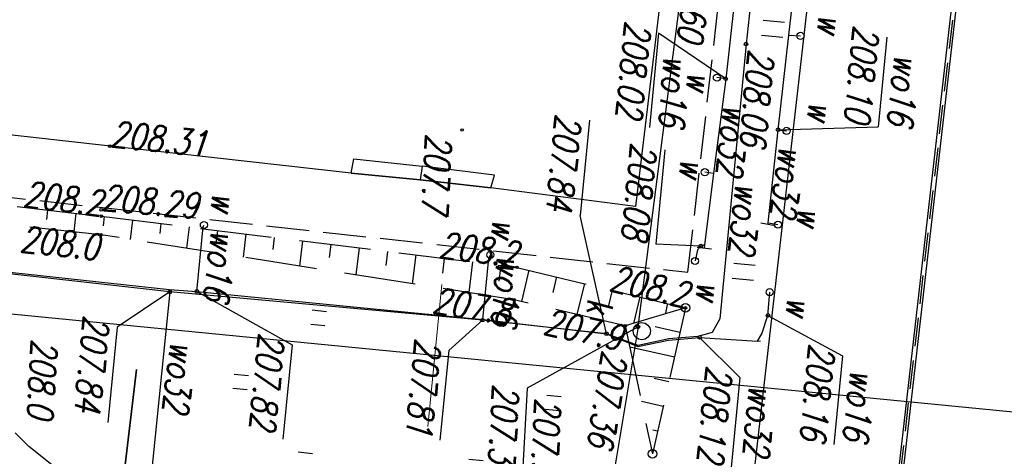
# Model space of a CAD drawing. Extents: x -110 to 11927435, y -6590197 to 5675008.
# Tile 10 of 71: x 11598369 to 11598403, y -1437217 to -1437201. Entities that reach past the tile are written whole.
import ezdxf
from ezdxf.enums import TextEntityAlignment as Align

# ---------------------------------------------------------------- set-up
doc = ezdxf.new("R2010")
doc.units = 0
doc.header["$PDMODE"] = 33
doc.header["$PDSIZE"] = 0.3
for name, pattern in [('1', [0]), ('BUD', [0]), ('KOC', [2, 1.5, -0.5]), ('KOJ', [0]), ('KOU', [1.5, 1, -0.5]), ('UPK', [0]), ('UPW', [0]), ('WRC', [0]), ('WSD', [3.5, 2.5, -1]), ('WSQ', [3.5, 2.5, -1])]:
    doc.linetypes.add(name, pattern=pattern)
doc.layers.get('0').update_dxf_attribs({"color": 250, "linetype": 'CONTINUOUS', "lineweight": 100})
doc.layers.add('_0', color=7, linetype='CONTINUOUS')
doc.layers.add('PARSI', color=7, linetype='CONTINUOUS', lineweight=20, true_color=0x0a0909)
doc.styles.add('K1_ACAD', font='romans.shx', dxfattribs={"width": 0.8, "oblique": 12})

# ---------------------------------------------------------------- blocks, each defined once
blk = doc.blocks.new('other_WSU')
at = {"linetype": 'Continuous'}
blk.add_circle((0, 0), 0.045, dxfattribs=at)
blk = doc.blocks.new('other_WSP')
at = {"linetype": 'Continuous'}
blk.add_circle((0, 0), 0.045, dxfattribs=at)
blk = doc.blocks.new('other_WLZ')
at = {"linetype": 'Continuous'}
blk.add_circle((0, 0), 0.3, dxfattribs=at)
blk = doc.blocks.new('other_UGK')
at = {"linetype": 'Continuous'}
blk.add_circle((0, 0), 0.0625, dxfattribs=at)
blk = doc.blocks.new('ARM')
at = {"linetype": 'Continuous'}
blk.add_circle((0, 0), 0.125, dxfattribs=at)
blk = doc.blocks.new('other_UGW')
at = {"linetype": 'Continuous'}
blk.add_circle((0, 0), 0.0625, dxfattribs=at)
blk = doc.blocks.new('other_USW')
at = {"linetype": 'Continuous'}
blk.add_line((0, -0.25), (0, 0.25), dxfattribs=at)
blk = doc.blocks.new('TRA1')
at = {"linetype": 'Continuous'}
for p, q in [((-0.2625, -0.375), (-0.2625, 0.375)), ((0.2625, -0.375), (0.2625, 0.375))]:
    blk.add_line(p, q, dxfattribs=at)
blk = doc.blocks.new('other_TRA')
at = {"linetype": 'Continuous'}
for p, q in [((-2.75, 1.37695), (-2.75, 0.87695)), ((-2.25, 1.37695), (-2.25, 0.87695)), ((2.25, 1.37695), (2.25, 0.87695)), ((2.75, 1.37695), (2.75, 0.87695)), ((-0.25, -1.12305), (-0.25, -1.62305)), ((0.25, -1.12305), (0.25, -1.62305))]:
    blk.add_line(p, q, dxfattribs=at)
blk = doc.blocks.new('mzsk01')
at = {"layer": 'PARSI'}
for p, q in [((0, -5), (0, 5)), ((5, 0), (-5, 0))]:
    blk.add_line(p, q, dxfattribs=at)
blk = doc.blocks.new('mdcp Łuszczanowiece')
at = {"layer": '_0'}
blk.add_line((6591200, 5674750), (6591200, 5675000), dxfattribs=at)
at = {"layer": '_0', "linetype": 'UPK'}
for p, q in [((6591142.609, 5674817.71), (6591207.045, 5674816.643)), ((6591142.607, 5674817.55), (6591207.043, 5674816.483)), ((6591198.317, 5674806.988), (6591178.863, 5674807.576)), ((6591198.317, 5674806.988), (6591208.258, 5674806.324))]:
    blk.add_line(p, q, dxfattribs=at)
at = {"layer": '_0', "linetype": 'KOU'}
blk.add_line((6591207.044, 5674816.563), (6591174.039, 5674817.134), dxfattribs=at)
at = {"layer": '_0', "linetype": 'Continuous'}
for p, q in [((6591187.357, 5674814.678), (6591190.516, 5674814.678)), ((6591190.96, 5674811.2), (6591190.516, 5674814.678)), ((6591197.47, 5674811.48), (6591198.621, 5674814.219)), ((6591198.621, 5674814.219), (6591201.748, 5674814.219)), ((6591198.47, 5674809.17), (6591199.737, 5674810.714)), ((6591199.737, 5674810.714), (6591202.897, 5674810.714)), ((6591189.36, 5674809.2), (6591187.995, 5674806.703)), ((6591195.28, 5674808.9), (6591195.371, 5674807.321)), ((6591192.049, 5674807.321), (6591195.371, 5674807.321)), ((6591198.317, 5674806.988), (6591200.83, 5674803.329)), ((6591187.995, 5674806.703), (6591191.318, 5674806.703)), ((6591198.66, 5674805.91), (6591194.623, 5674804.591)), ((6591191.268, 5674804.591), (6591194.623, 5674804.591)), ((6591200.83, 5674803.329), (6591204.149, 5674803.468)), ((6591198.61, 5674801.54), (6591199.778, 5674800.465)), ((6591199.778, 5674800.465), (6591202.938, 5674800.465)), ((6591198.58, 5674791.48), (6591200.119, 5674794.985)), ((6591200.119, 5674794.985), (6591203.441, 5674794.985)), ((6591198.69, 5674790.54), (6591200.099, 5674788.819)), ((6591200.099, 5674788.819), (6591203.454, 5674788.819))]:
    blk.add_line(p, q, dxfattribs=at)
at = {"layer": '_0', "linetype": 'KOJ'}
for p, q in [((6591173.788, 5674812.008), (6591206.988, 5674811.451)), ((6591175.058, 5674806.896), (6591194.123, 5674806.493)), ((6591194.123, 5674806.493), (6591193.967, 5674801.381)), ((6591193.967, 5674801.381), (6591193.922, 5674798.886)), ((6591193.922, 5674798.886), (6591193.933, 5674796.464)), ((6591193.933, 5674796.464), (6591193.66, 5674777.423))]:
    blk.add_line(p, q, dxfattribs=at)
at = {"layer": '_0', "linetype": 'UPW'}
for p, q in [((6591187.62, 5674811.25), (6591187.61, 5674811.66)), ((6591190.96, 5674811.2), (6591190.97, 5674811.5)), ((6591194.24, 5674811.17), (6591194.27, 5674811.52)), ((6591197.47, 5674811.48), (6591196.65, 5674811.46)), ((6591198.13, 5674811.33), (6591197.47, 5674811.48)), ((6591187.62, 5674811.25), (6591184.15, 5674811.31)), ((6591190.96, 5674811.2), (6591187.62, 5674811.25)), ((6591194.24, 5674811.17), (6591190.96, 5674811.2)), ((6591194.29, 5674811.17), (6591194.24, 5674811.17)), ((6591198.4, 5674811.2), (6591198.13, 5674811.33)), ((6591198.4, 5674811.2), (6591198.38, 5674811.3)), ((6591198.47, 5674809.17), (6591198.4, 5674811.2)), ((6591176.93, 5674809.89), (6591188.08, 5674809.79)), ((6591188.08, 5674809.79), (6591197.76, 5674809.81)), ((6591197.76, 5674809.81), (6591198.26, 5674809.59)), ((6591198.26, 5674809.59), (6591198.45, 5674809.1)), ((6591186.05, 5674809.24), (6591189.36, 5674809.2)), ((6591189.36, 5674809.2), (6591189.35, 5674808.89)), ((6591189.36, 5674809.2), (6591192.71, 5674809.1)), ((6591192.71, 5674809.1), (6591192.69, 5674808.79)), ((6591192.71, 5674809.1), (6591195.22, 5674809.02)), ((6591195.22, 5674809.02), (6591195.34, 5674809.03)), ((6591198.45, 5674809.1), (6591198.63, 5674808.1)), ((6591198.67, 5674808.1), (6591198.47, 5674809.17)), ((6591195.22, 5674809.02), (6591195.28, 5674808.9)), ((6591195.28, 5674808.9), (6591195.42, 5674808.8)), ((6591195.42, 5674808.8), (6591195.82, 5674808.75)), ((6591198.63, 5674808.1), (6591198.96, 5674807.05)), ((6591199, 5674807.05), (6591198.67, 5674808.1)), ((6591198.96, 5674807.05), (6591198.66, 5674805.91)), ((6591198.66, 5674805.91), (6591199, 5674807.05)), ((6591198.58, 5674801.55), (6591198.66, 5674805.91)), ((6591198.66, 5674805.91), (6591198.61, 5674801.54)), ((6591196.42, 5674801.55), (6591196.3, 5674801.59)), ((6591198.58, 5674801.55), (6591196.42, 5674801.55)), ((6591198.58, 5674791.48), (6591198.58, 5674801.55)), ((6591198.61, 5674801.54), (6591198.69, 5674790.54)), ((6591196.31, 5674791.48), (6591196.24, 5674791.5)), ((6591198.58, 5674791.48), (6591196.31, 5674791.48)), ((6591198.6, 5674790.52), (6591198.58, 5674791.48)), ((6591198.52, 5674781.42), (6591198.6, 5674790.52)), ((6591198.69, 5674790.54), (6591198.56, 5674781.43)), ((6591198.69, 5674790.54), (6591209.03, 5674790.5)), ((6591215.469, 5674789.331), (6591201.507, 5674789.641)), ((6591201.507, 5674789.641), (6591215.469, 5674789.331))]:
    blk.add_line(p, q, dxfattribs=at)
at = {"layer": '_0', "linetype": 'KOC'}
for p, q in [((6591196.24, 5674808.543), (6591175.586, 5674808.87)), ((6591195.72, 5674767.689), (6591196.24, 5674808.543)), ((6591195.72, 5674767.689), (6591196.24, 5674808.543))]:
    blk.add_line(p, q, dxfattribs=at)
at = {"layer": '_0', "linetype": 'WSQ'}
for p, q in [((6591196.65, 5674802.56), (6591197.49, 5674808.58)), ((6591197.49, 5674808.58), (6591202.69, 5674807.92)), ((6591196.28, 5674787.89), (6591196.65, 5674802.56)), ((6591195.94, 5674767.43), (6591196.28, 5674787.89))]:
    blk.add_line(p, q, dxfattribs=at)
at = {"layer": '_0', "linetype": '1'}
for p, q in [((6591197.49, 5674808.58), (6591198.32, 5674806.54)), ((6591197.49, 5674808.58), (6591198.32, 5674806.54)), ((6591198.369, 5674808.468), (6591198.257, 5674807.587)), ((6591199.249, 5674808.357), (6591199.047, 5674806.77)), ((6591200.128, 5674808.245), (6591200.061, 5674807.722)), ((6591201.007, 5674808.134), (6591200.909, 5674807.357)), ((6591201.886, 5674808.022), (6591201.866, 5674807.858)), ((6591197.401, 5674807.939), (6591197.772, 5674807.887)), ((6591197.262, 5674806.949), (6591198.207, 5674806.817)), ((6591197.124, 5674805.958), (6591197.673, 5674805.882)), ((6591196.986, 5674804.968), (6591198.09, 5674804.814)), ((6591196.848, 5674803.977), (6591197.403, 5674803.9)), ((6591196.71, 5674802.987), (6591197.826, 5674802.831)), ((6591196.636, 5674801.991), (6591197.195, 5674801.977)), ((6591196.61, 5674800.992), (6591197.696, 5674800.964)), ((6591196.585, 5674799.992), (6591197.111, 5674799.979)), ((6591196.56, 5674798.992), (6591197.579, 5674798.967)), ((6591196.535, 5674797.993), (6591197.027, 5674797.98)), ((6591196.51, 5674796.993), (6591197.461, 5674796.969)), ((6591196.484, 5674795.993), (6591196.943, 5674795.982)), ((6591196.459, 5674794.994), (6591197.344, 5674794.971)), ((6591196.434, 5674793.994), (6591196.859, 5674793.983)), ((6591196.409, 5674792.994), (6591197.226, 5674792.974)), ((6591196.384, 5674791.995), (6591196.775, 5674791.985)), ((6591196.358, 5674790.995), (6591197.109, 5674790.976)), ((6591196.333, 5674789.995), (6591196.691, 5674789.986)), ((6591196.308, 5674788.996), (6591196.991, 5674788.978)), ((6591196.283, 5674787.996), (6591196.607, 5674787.988)), ((6591196.265, 5674786.996), (6591196.921, 5674786.985)), ((6591196.249, 5674785.996), (6591196.58, 5674785.991))]:
    blk.add_line(p, q, dxfattribs=at)
at = {"layer": '_0', "linetype": 'WSD'}
for p, q in [((6591198.32, 5674806.54), (6591202.69, 5674807.92)), ((6591198.32, 5674806.54), (6591197.79, 5674802.56)), ((6591197.79, 5674802.56), (6591196.93, 5674787.94)), ((6591196.93, 5674787.94), (6591196.72, 5674766.66))]:
    blk.add_line(p, q, dxfattribs=at)
at = {"layer": '_0', "linetype": 'BUD'}
for p, q in [((6591193.514, 5674801.462), (6591193.44, 5674798.916)), ((6591193.967, 5674801.381), (6591193.514, 5674801.462)), ((6591193.922, 5674798.886), (6591193.967, 5674801.381)), ((6591193.421, 5674796.503), (6591193.44, 5674798.916)), ((6591193.44, 5674798.916), (6591193.922, 5674798.886)), ((6591193.933, 5674796.464), (6591193.922, 5674798.886)), ((6591193.933, 5674796.464), (6591193.421, 5674796.503))]:
    blk.add_line(p, q, dxfattribs=at)
at = {"layer": '_0', "linetype": 'WRC'}
for p, q in [((6591205.281, 5674787.266), (6591204.563, 5674786.152)), ((6591204.563, 5674786.152), (6591204.127, 5674785.619))]:
    blk.add_line(p, q, dxfattribs=at)
at = {"layer": '_0', "linetype": '1'}
for p in [(6591197.49, 5674808.58), (6591202.69, 5674807.92)]:
    blk.add_point(p, dxfattribs=at)
at = {"layer": '_0'}
for name, p in [('ARM', (6591187.61, 5674811.66)), ('ARM', (6591190.97, 5674811.5)), ('ARM', (6591194.27, 5674811.52)), ('ARM', (6591196.65, 5674811.46)), ('other_UGW', (6591197.47, 5674811.48)), ('other_UGW', (6591190.96, 5674811.2)), ('TRA1', (6591187.452, 5674810.677)), ('TRA1', (6591196.027, 5674810.483)), ('other_UGW', (6591188.08, 5674809.79)), ('other_UGW', (6591189.36, 5674809.2)), ('other_UGW', (6591198.47, 5674809.17)), ('ARM', (6591189.35, 5674808.89)), ('ARM', (6591192.69, 5674808.79)), ('other_UGW', (6591195.28, 5674808.9)), ('ARM', (6591195.82, 5674808.75)), ('other_WSP', (6591197.49, 5674808.58)), ('other_WSP', (6591198.32, 5674806.54)), ('other_UGW', (6591198.66, 5674805.91)), ('other_TRA', (6591203.763, 5674803.163)), ('other_WSP', (6591196.65, 5674802.56)), ('other_WSP', (6591197.79, 5674802.56)), ('ARM', (6591196.3, 5674801.59)), ('other_UGW', (6591198.61, 5674801.54)), ('other_TRA', (6591201.595, 5674794.687)), ('ARM', (6591196.24, 5674791.5)), ('other_UGW', (6591198.58, 5674791.48)), ('other_UGW', (6591198.69, 5674790.54)), ('other_WSU', (6591193.81, 5674787.95)), ('other_WSP', (6591196.93, 5674787.94)), ('other_WSU', (6591196.061, 5674787.861)), ('other_WSP', (6591196.28, 5674787.89))]:
    blk.add_blockref(name, p, dxfattribs=at)
at = {"layer": '_0', "color": 253}
for name, p in [('ARM', (6591187.61, 5674811.66)), ('ARM', (6591190.97, 5674811.5)), ('ARM', (6591194.27, 5674811.52)), ('ARM', (6591196.65, 5674811.46)), ('other_UGW', (6591197.47, 5674811.48)), ('other_UGW', (6591190.96, 5674811.2)), ('TRA1', (6591187.452, 5674810.677)), ('TRA1', (6591196.027, 5674810.483)), ('other_UGW', (6591188.08, 5674809.79)), ('other_UGW', (6591189.36, 5674809.2)), ('other_UGW', (6591198.47, 5674809.17)), ('ARM', (6591189.35, 5674808.89)), ('ARM', (6591192.69, 5674808.79)), ('other_UGW', (6591195.28, 5674808.9)), ('ARM', (6591195.82, 5674808.75)), ('other_WSP', (6591197.49, 5674808.58)), ('other_WSP', (6591198.32, 5674806.54)), ('other_UGW', (6591198.66, 5674805.91)), ('other_TRA', (6591203.763, 5674803.163)), ('other_WSP', (6591196.65, 5674802.56)), ('other_WSP', (6591197.79, 5674802.56)), ('ARM', (6591196.3, 5674801.59)), ('other_UGW', (6591198.61, 5674801.54)), ('other_TRA', (6591201.595, 5674794.687)), ('ARM', (6591196.24, 5674791.5)), ('other_UGW', (6591198.58, 5674791.48)), ('other_UGW', (6591198.69, 5674790.54)), ('other_WSU', (6591193.81, 5674787.95)), ('other_WSP', (6591196.93, 5674787.94)), ('other_WSU', (6591196.061, 5674787.861)), ('other_WSP', (6591196.28, 5674787.89))]:
    blk.add_blockref(name, p, dxfattribs=at)
at = {"layer": '_0'}
for name, p, rotation in [('other_USW', (6591194.29, 5674811.17), 355.4939572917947), ('other_USW', (6591195.34, 5674809.03), 359.1696259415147), ('other_WLZ', (6591198.451, 5674807.134), 2.396730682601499), ('other_UGK', (6591198.317, 5674806.988), 2.396703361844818), ('other_WSP', (6591192.046, 5674800.179), 2.396238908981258)]:
    blk.add_blockref(name, p, dxfattribs=dict(at, rotation=rotation))
at = {"layer": '_0', "color": 253}
for name, p, rotation in [('other_USW', (6591194.29, 5674811.17), 355.4939572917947), ('other_USW', (6591195.34, 5674809.03), 359.1696259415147), ('other_WLZ', (6591198.451, 5674807.134), 2.396730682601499), ('other_UGK', (6591198.317, 5674806.988), 2.396703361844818), ('other_WSP', (6591192.046, 5674800.179), 2.396238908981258)]:
    blk.add_blockref(name, p, dxfattribs=dict(at, rotation=rotation))
at = {"layer": '_0', "color": 253, "xscale": 0.5, "yscale": 0.5, "zscale": 0.5}
blk.add_blockref('mzsk01', (6591200, 5674800), dxfattribs=at)
at = {"layer": '_0', "style": 'K1_ACAD', "oblique": 12, "width": 0.8}
for s, rotation, p in [('wo16', 359.3817, (6591187.898, 5674815.011)), ('wo16', 358.8127, (6591199.048, 5674814.555)), ('wo32', 357.7208, (6591191.475, 5674811.308)), ('wo32', 0.8364, (6591199.933, 5674811.059)), ('208.06', 0.4982, (6591188.24, 5674809.895)), ('wo32', 359.7285, (6591192.93, 5674809.906)), ('wo32', 359.7285, (6591190.232, 5674809.212)), ('kd160', 358.1319, (6591185.216, 5674807.472)), ('wo16', 1.3322, (6591188.733, 5674806.965)), ('207.36', 356.6041, (6591199.23, 5674805.823)), ('wo16', 0.2755, (6591196.256, 5674801.835)), ('207.7', 2.3962, (6591192.288, 5674798.934)), ('wo16', 358.7546, (6591196.351, 5674791.783)), ('wo32', 358.8983, (6591200.376, 5674790.735)), ('208.31', 89.23, (6591193.81, 5674787.95)), ('208.29', 90.337, (6591196.061, 5674787.861)), ('208.0', 2.3962, (6591200.796, 5674785.878))]:
    blk.add_text(s, height=0.9, rotation=rotation, dxfattribs=at).set_placement(p)
for s, p in [('208.10', (6591190.436, 5674814.378)), ('208.08', (6591195.291, 5674807.021)), ('207.84', (6591194.542, 5674804.291))]:
    blk.add_text(s, height=0.9, dxfattribs=at).set_placement(p, align=Align.TOP_RIGHT)
for s, p in [('208.16', (6591198.3, 5674813.019)), ('208.12', (6591199.416, 5674809.514)), ('208.02', (6591187.674, 5674805.503)), ('207.81', (6591199.457, 5674799.265)), ('207.82', (6591199.797, 5674793.785)), ('207.84', (6591199.778, 5674787.619))]:
    blk.add_text(s, height=0.9, dxfattribs=at).set_placement(p)
for p in [(6591187.444, 5674812.235), (6591190.522, 5674812.189), (6591194.249, 5674812.17), (6591197.415, 5674812.104), (6591197.176, 5674808.915), (6591189.895, 5674807.864), (6591192.946, 5674807.918), (6591195.692, 5674801.557), (6591195.729, 5674791.698)]:
    blk.add_text('w', height=0.9, dxfattribs=at).set_placement(p, align=Align.RIGHT)
for s, rotation, p in [('208.2', 82.467, (6591197.49, 5674808.58)), ('k', 2.3966, (6591197.996, 5674805.152)), ('208.2', 88.218, (6591196.65, 5674802.56)), ('208.2', 88.398, (6591196.28, 5674787.89))]:
    blk.add_text(s, height=0.9, rotation=rotation, dxfattribs=at).set_placement(p, align=Align.RIGHT)
for s, rotation, p in [('207.9', 82.9046, (6591198.32, 5674806.54)), ('207.8', 86.454, (6591197.79, 5674802.56)), ('208.0', 89.136, (6591196.93, 5674787.94))]:
    blk.add_text(s, height=0.9, rotation=rotation, dxfattribs=at).set_placement(p, align=Align.TOP_RIGHT)
for s, p in [('207.98', (6591201.101, 5674804.541)), ('207.37', (6591200.762, 5674803.026))]:
    blk.add_text(s, height=0.9, rotation=2.3968, dxfattribs=at).set_placement(p, align=Align.TOP_LEFT)

msp = doc.modelspace()

# ---------------------------------------------------------------- block references
at = {"layer": '_0', "linetype": 'ByBlock', "lineweight": 9, "rotation": 264.4213637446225}
msp.add_blockref('mdcp Łuszczanowiece', (6591203.335, 5674426.677), dxfattribs=at)

doc.saveas('drawing.dxf')
